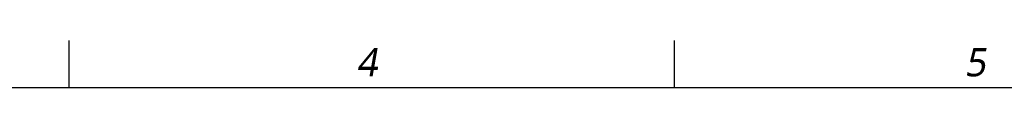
# Model space of a CAD drawing. Header units: millimetres. Extents: x 12 to 2508, y 25 to 1770.
# Tile 27 of 54: x 1274 to 1900, y 1722 to 1752. Entities that reach past the tile are written whole.
import ezdxf

# ---------------------------------------------------------------- set-up
doc = ezdxf.new("R2010")
doc.units = ezdxf.units.MM
doc.styles.add('TEXTSTYLE_2', font='malgun.ttf')

msp = doc.modelspace()

# ---------------------------------------------------------------- linework, layer by layer
at = {"color": 134}
for p, q in [((1305, 1722), (1305, 1752)), ((1690, 1722), (1690, 1752))]:
    msp.add_line(p, q, dxfattribs=at)
at = {"color": 7}
msp.add_line((150, 1722), (2460, 1722), dxfattribs=at)

# ---------------------------------------------------------------- texts
at = {"color": 134, "char_height": 18, "width": 20.7, "attachment_point": 1, "line_spacing_factor": 0.9, "style": 'TEXTSTYLE_2'}
for s, insert in [('\\Q10.0;4', (1487.532, 1747.145)), ('\\Q10.0;5', (1874.532, 1747.145))]:
    msp.add_mtext(s, dxfattribs=dict(at, insert=insert))

doc.saveas('drawing.dxf')
